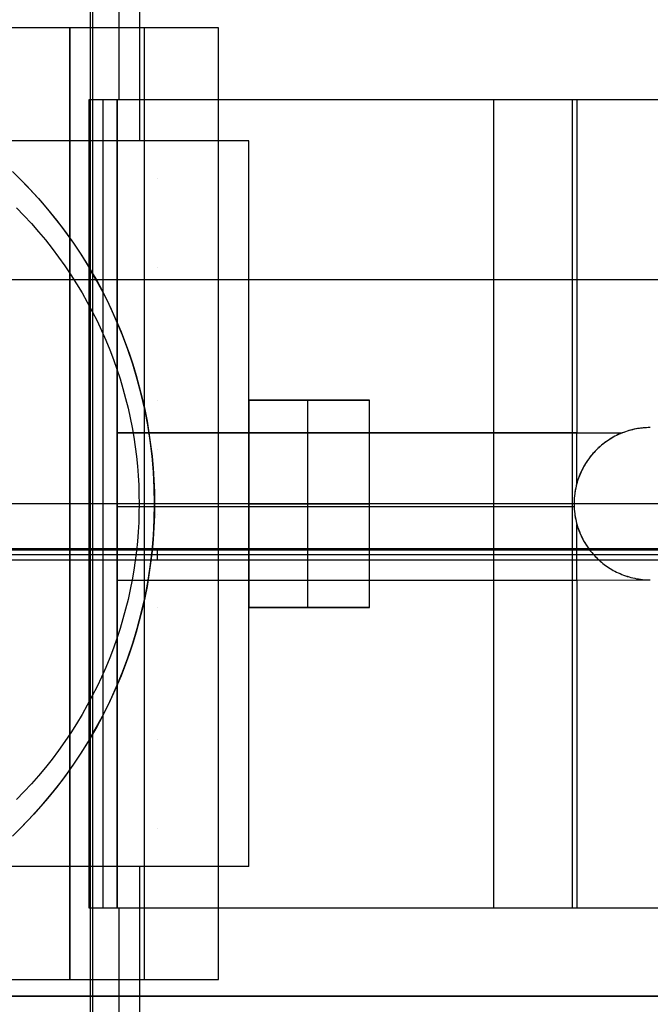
# Model space of a CAD drawing. Header units: millimetres. Extents: x -15 to 7, y 1 to 148.
# Tile 165 of 256: x -0.53 to 1.9, y 34.01 to 37.81. Entities that reach past the tile are written whole.
import ezdxf

# ---------------------------------------------------------------- set-up
doc = ezdxf.new("R2010")
doc.units = ezdxf.units.MM
doc.header["$MEASUREMENT"] = 0
doc.layers.add('Default', color=7, linetype='Continuous', true_color=0x000000)
doc.layers.add('Layer 01', color=7, linetype='Continuous', true_color=0x000000)

msp = doc.modelspace()

# ---------------------------------------------------------------- linework, layer by layer
at = {"layer": 'Default', "color": 254, "true_color": 0xcad1ee}
for points in [[(-0.2588, 8.6531), (-0.2588, 103.5282)], [(-0.2588, 9.9443), (-0.2588, 102.237)], [(5.6639, 35.7648), (-3.895, 35.7648)], [(-0.2588, 9.9443), (-0.2588, 35.7648)], [(-3.9369, 35.7229), (6.2552, 35.7229)], [(-3.9159, 35.7439), (6.2622, 35.7439)], [(-0.2588, 8.6531), (-0.2588, 35.7229)]]:
    msp.add_lwpolyline(points, dxfattribs=at)
at = {"layer": 'Default', "color": 171, "true_color": 0x8080ff}
for points in [[(-0.2497, 5.4828), (-0.2497, 70.4573)], [(-0.2497, 5.57), (-0.2497, 70.2391)], [(-4.0497, 36.8045), (3.0503, 36.8045)], [(4.453, 35.7597), (-4.9524, 35.7597)]]:
    msp.add_lwpolyline(points, dxfattribs=at)
at = {"layer": 'Default', "color": 254, "true_color": 0xcad1ee, "extrusion": (1, 0, 0)}
msp.add_lwpolyline([(35.7229, -19.7), (35.7648, -18.1)], dxfattribs=at)
at = {"layer": 'Layer 01'}
for points in [[(-0.1484, 37.4995), (-0.1484, 37.8394)], [(-0.0686, 37.3394), (-0.0686, 37.8394)], [(0.2355, 37.7757), (-3.5692, 37.7757)], [(-0.3386, 37.7757), (-3.0832, 37.7757)], [(0.2355, 37.7757), (-0.3386, 37.7757)], [(-0.3386, 37.7757), (-0.3386, 34.103)], [(-0.3386, 34.103), (-0.3386, 37.7757)], [(0.2355, 37.7757), (-0.3386, 37.7757)], [(-0.3386, 34.103), (-0.3386, 37.7757)], [(-0.0516, 37.7757), (-0.0516, 34.103)], [(0.2355, 34.103), (0.2355, 37.7757)], [(0.2355, 34.103), (0.2355, 37.7757)], [(0.2355, 34.103), (0.2355, 37.7757)], [(-0.2635, 37.4995), (3.3767, 37.4995)], [(-0.2635, 37.4995), (2.9016, 37.4995)], [(-0.2635, 36.8503), (-0.2635, 37.4995)], [(-0.2635, 36.8503), (-0.2635, 37.4995)], [(-0.2635, 34.3792), (-0.2635, 37.4995)], [(-0.2635, 37.4995), (2.8568, 37.4995)], [(-0.2635, 34.3792), (-0.2635, 37.4995)], [(-0.2635, 37.4995), (2.8568, 37.4995)], [(-0.263, 34.3792), (-0.263, 37.4995)], [(-0.2091, 34.3792), (-0.2091, 37.4995)], [(-0.1555, 34.3792), (-0.1555, 37.4995)], [(-0.155, 34.3792), (-0.155, 37.4995)], [(-0.1546, 36.2126), (-0.1546, 37.4995)], [(-0.1546, 37.4995), (1.6168, 37.4995)], [(1.2967, 34.3792), (1.2967, 37.4995)], [(1.2967, 36.2126), (1.2967, 37.4995)], [(1.5996, 34.3792), (1.5996, 37.4995)], [(1.6168, 37.4995), (2.1844, 37.4995)], [(1.6168, 37.4995), (1.6168, 36.2126)], [(1.6168, 37.4995), (1.6168, 36.2126)], [(0.3516, 37.3394), (-3.6484, 37.3394)], [(0.3516, 37.3394), (-3.6484, 37.3394)], [(0.3516, 37.3394), (-3.6484, 37.3394)], [(0.3516, 34.5394), (0.3516, 37.3394)], [(0.3516, 34.5394), (0.3516, 37.3394)], [(0.3516, 34.5394), (0.3516, 37.3394)], [(-0.5597, 37.2216), (-0.5315, 37.194), (-0.504, 37.1659), (-0.4768, 37.1369), (-0.4501, 37.107), (-0.4238, 37.0762), (-0.3981, 37.0446), (-0.3728, 37.0122), (-0.3482, 36.9789), (-0.3241, 36.9448), (-0.3007, 36.9099), (-0.278, 36.8741), (-0.256, 36.8376), (-0.2347, 36.8004), (-0.2142, 36.7624), (-0.1945, 36.7236), (-0.1757, 36.6842), (-0.1577, 36.6441), (-0.1407, 36.6034), (-0.1246, 36.562), (-0.1095, 36.5201), (-0.0954, 36.4776), (-0.0823, 36.4346), (-0.0703, 36.3911), (-0.0593, 36.3472), (-0.0494, 36.3029), (-0.0407, 36.2583), (-0.0331, 36.2133), (-0.0266, 36.1681), (-0.0213, 36.1226), (-0.0171, 36.077), (-0.0142, 36.0312), (-0.0124, 35.9853), (-0.0118, 35.9394), (-0.0124, 35.8934), (-0.0142, 35.8475), (-0.0171, 35.8018), (-0.0213, 35.7561), (-0.0266, 35.7106), (-0.0331, 35.6654), (-0.0407, 35.6204), (-0.0494, 35.5758), (-0.0593, 35.5315), (-0.0703, 35.4876), (-0.0823, 35.4441), (-0.0954, 35.4011), (-0.1095, 35.3586), (-0.1246, 35.3167), (-0.1407, 35.2753), (-0.1577, 35.2346), (-0.1757, 35.1945), (-0.1945, 35.1551), (-0.2142, 35.1164), (-0.2347, 35.0783), (-0.256, 35.0411), (-0.278, 35.0046), (-0.3007, 34.9688), (-0.3241, 34.9339), (-0.3482, 34.8998), (-0.3728, 34.8665), (-0.3981, 34.8341), (-0.4238, 34.8025), (-0.4501, 34.7717), (-0.4768, 34.7419), (-0.504, 34.7128), (-0.5315, 34.6847), (-0.5597, 34.6571)], [(-0.5597, 37.2216), (-0.5315, 37.194), (-0.4949, 37.1563), (-0.459, 37.1171), (-0.4239, 37.0763), (-0.3897, 37.0341), (-0.3565, 36.9903), (-0.3243, 36.9451), (-0.2933, 36.8984), (-0.2635, 36.8503)], [(-0.5597, 37.2216), (-0.5315, 37.194), (-0.504, 37.1659), (-0.4768, 37.1369), (-0.4501, 37.107), (-0.4238, 37.0762), (-0.3981, 37.0446), (-0.3728, 37.0122), (-0.3482, 36.9789), (-0.3241, 36.9448), (-0.3007, 36.9099), (-0.278, 36.8741), (-0.256, 36.8376), (-0.2347, 36.8004), (-0.2142, 36.7624), (-0.1945, 36.7236), (-0.1757, 36.6842), (-0.1577, 36.6441), (-0.1407, 36.6034), (-0.1246, 36.562), (-0.1095, 36.5201), (-0.0954, 36.4776), (-0.0823, 36.4346), (-0.0703, 36.3911), (-0.0593, 36.3472), (-0.0494, 36.3029), (-0.0407, 36.2583), (-0.0331, 36.2133), (-0.0266, 36.1681), (-0.0213, 36.1226), (-0.0171, 36.077), (-0.0142, 36.0312), (-0.0124, 35.9853), (-0.0118, 35.9394), (-0.0124, 35.8934), (-0.0142, 35.8475), (-0.0171, 35.8018), (-0.0213, 35.7561), (-0.0266, 35.7106), (-0.0331, 35.6654), (-0.0407, 35.6204), (-0.0494, 35.5758), (-0.0593, 35.5315), (-0.0703, 35.4876), (-0.0823, 35.4441), (-0.0954, 35.4011), (-0.1095, 35.3586), (-0.1246, 35.3167), (-0.1407, 35.2753), (-0.1577, 35.2346), (-0.1757, 35.1945), (-0.1945, 35.1551), (-0.2142, 35.1164), (-0.2347, 35.0783), (-0.256, 35.0411), (-0.278, 35.0046), (-0.3007, 34.9688), (-0.3241, 34.9339), (-0.3482, 34.8998), (-0.3728, 34.8665), (-0.3981, 34.8341), (-0.4238, 34.8025), (-0.4501, 34.7717), (-0.4768, 34.7419), (-0.504, 34.7128), (-0.5315, 34.6847), (-0.5597, 34.6571)], [(-0.5442, 37.0813), (-0.515, 37.0514), (-0.4866, 37.0207), (-0.4591, 36.9893), (-0.4324, 36.9573), (-0.4065, 36.9246), (-0.3816, 36.8913), (-0.3575, 36.8575), (-0.3344, 36.8231), (-0.3123, 36.7882), (-0.2911, 36.7529), (-0.2708, 36.7172), (-0.2516, 36.6811), (-0.2333, 36.6447), (-0.2161, 36.608), (-0.1998, 36.571), (-0.1846, 36.5338), (-0.1703, 36.4965), (-0.157, 36.459), (-0.1448, 36.4214), (-0.1335, 36.3837), (-0.1232, 36.3461), (-0.1139, 36.3084), (-0.1055, 36.2708), (-0.0981, 36.2332), (-0.0917, 36.1958), (-0.0861, 36.1585), (-0.0815, 36.1214), (-0.0777, 36.0845), (-0.0748, 36.0478), (-0.0728, 36.0114), (-0.0716, 35.9752), (-0.0712, 35.9394), (-0.0716, 35.9035), (-0.0728, 35.8674), (-0.0748, 35.8309), (-0.0777, 35.7942), (-0.0815, 35.7573), (-0.0861, 35.7202), (-0.0917, 35.6829), (-0.0981, 35.6455), (-0.1055, 35.6079), (-0.1139, 35.5703), (-0.1232, 35.5326), (-0.1335, 35.495), (-0.1448, 35.4573), (-0.157, 35.4197), (-0.1703, 35.3822), (-0.1846, 35.3449), (-0.1998, 35.3077), (-0.2161, 35.2707), (-0.2333, 35.234), (-0.2516, 35.1976), (-0.2708, 35.1615), (-0.2911, 35.1258), (-0.3123, 35.0905), (-0.3344, 35.0556), (-0.3575, 35.0212), (-0.3816, 34.9874), (-0.4065, 34.9541), (-0.4324, 34.9214), (-0.4591, 34.8894), (-0.4866, 34.858), (-0.515, 34.8273), (-0.5442, 34.7974)], [(-0.2635, 35.0284), (-0.2349, 35.078), (-0.2077, 35.1288), (-0.182, 35.181), (-0.1579, 35.2343), (-0.1354, 35.2888), (-0.1145, 35.3443), (-0.0955, 35.4009), (-0.0782, 35.4583), (-0.0629, 35.5166), (-0.0495, 35.5756), (-0.038, 35.6352), (-0.0286, 35.6954), (-0.0213, 35.756), (-0.016, 35.8169), (-0.0128, 35.8781), (-0.0118, 35.9394), (-0.0128, 36.0006), (-0.016, 36.0618), (-0.0213, 36.1227), (-0.0286, 36.1833), (-0.038, 36.2435), (-0.0495, 36.3031), (-0.0629, 36.3621), (-0.0782, 36.4204), (-0.0955, 36.4779), (-0.1145, 36.5344), (-0.1354, 36.5899), (-0.1579, 36.6444), (-0.182, 36.6978), (-0.2077, 36.7499), (-0.2349, 36.8007), (-0.2635, 36.8503)], [(0.8172, 36.3394), (0.3516, 36.3394)], [(0.3516, 36.3394), (0.3516, 35.5394)], [(0.3516, 35.5394), (0.3516, 36.3394)], [(0.3516, 36.3394), (0.8172, 36.3394)], [(0.8172, 36.3394), (0.3516, 36.3394)], [(0.5794, 35.5394), (0.5794, 36.3394)], [(0.5794, 35.5394), (0.5794, 36.3394)], [(0.8172, 35.5394), (0.8172, 36.3394)], [(0.8172, 35.5394), (0.8172, 36.3394)], [(0.8172, 35.5394), (0.8172, 36.3394)], [(1.8998, 36.2333), (1.8922, 36.2332), (1.8846, 36.2329), (1.877, 36.2324), (1.8695, 36.2317), (1.8619, 36.2308), (1.8544, 36.2297), (1.847, 36.2285), (1.8396, 36.227), (1.8323, 36.2254), (1.825, 36.2236), (1.8178, 36.2216), (1.8107, 36.2194), (1.8036, 36.2171), (1.7967, 36.2146), (1.7898, 36.2119), (1.7831, 36.2091), (1.7764, 36.2061), (1.7699, 36.203), (1.7635, 36.1997), (1.7572, 36.1963), (1.751, 36.1928), (1.745, 36.1892), (1.7391, 36.1854), (1.7333, 36.1815), (1.7276, 36.1775), (1.7221, 36.1735), (1.7167, 36.1693), (1.7115, 36.165), (1.7064, 36.1607), (1.7015, 36.1562), (1.6967, 36.1517), (1.692, 36.1472), (1.6874, 36.1425), (1.6829, 36.1377), (1.6785, 36.1328), (1.6742, 36.1277), (1.6699, 36.1224), (1.6657, 36.1171), (1.6616, 36.1115), (1.6576, 36.1059), (1.6538, 36.1001), (1.65, 36.0942), (1.6463, 36.0881), (1.6428, 36.082), (1.6394, 36.0757), (1.6362, 36.0693), (1.6331, 36.0627), (1.6301, 36.0561), (1.6273, 36.0493), (1.6246, 36.0425), (1.6221, 36.0355), (1.6198, 36.0285), (1.6176, 36.0214), (1.6156, 36.0142), (1.6138, 36.0069), (1.6121, 35.9996), (1.6107, 35.9922), (1.6094, 35.9847), (1.6084, 35.9772), (1.6075, 35.9697), (1.6068, 35.9621), (1.6063, 35.9546), (1.606, 35.947), (1.6059, 35.9394), (1.606, 35.9317), (1.6063, 35.9241), (1.6068, 35.9166), (1.6075, 35.909), (1.6084, 35.9015), (1.6094, 35.894), (1.6107, 35.8865), (1.6121, 35.8791), (1.6138, 35.8718), (1.6156, 35.8645), (1.6176, 35.8573), (1.6198, 35.8502), (1.6221, 35.8432), (1.6246, 35.8362), (1.6273, 35.8294), (1.6301, 35.8226), (1.6331, 35.816), (1.6362, 35.8094), (1.6394, 35.803), (1.6428, 35.7967), (1.6463, 35.7906), (1.65, 35.7845), (1.6538, 35.7786), (1.6576, 35.7728), (1.6616, 35.7672), (1.6657, 35.7617), (1.6699, 35.7563), (1.6742, 35.751), (1.6785, 35.746), (1.6829, 35.741), (1.6874, 35.7362), (1.692, 35.7315), (1.6967, 35.727), (1.7015, 35.7225), (1.7064, 35.718), (1.7115, 35.7137), (1.7167, 35.7094), (1.7221, 35.7052), (1.7276, 35.7012), (1.7333, 35.6972), (1.7391, 35.6933), (1.745, 35.6895), (1.751, 35.6859), (1.7572, 35.6824), (1.7635, 35.679), (1.7699, 35.6757), (1.7764, 35.6726), (1.7831, 35.6696), (1.7898, 35.6668), (1.7967, 35.6641), (1.8036, 35.6616), (1.8107, 35.6593), (1.8178, 35.6571), (1.825, 35.6551), (1.8323, 35.6533), (1.8396, 35.6517), (1.847, 35.6502), (1.8544, 35.649), (1.8619, 35.6479), (1.8695, 35.647), (1.877, 35.6463), (1.8846, 35.6458), (1.8922, 35.6455), (1.8998, 35.6454)], [(1.8998, 36.2333), (1.8928, 36.2332), (1.8858, 36.2329), (1.8788, 36.2325), (1.8718, 36.2319), (1.8649, 36.2312), (1.858, 36.2303), (1.8511, 36.2292), (1.8442, 36.228), (1.8375, 36.2266), (1.8307, 36.225), (1.824, 36.2233), (1.8174, 36.2215), (1.8108, 36.2195), (1.8043, 36.2173), (1.7979, 36.215), (1.7916, 36.2126)], [(-0.1549, 35.6451), (-0.1549, 36.2126)], [(-0.1549, 36.2126), (1.6168, 36.2126)], [(1.6168, 36.2126), (-0.1546, 36.2126)], [(1.6168, 36.2126), (1.7916, 36.2126)], [(1.7916, 36.2126), (1.7843, 36.2096), (1.7771, 36.2064), (1.7701, 36.2031), (1.7631, 36.1996), (1.7564, 36.1959), (1.7497, 36.1921), (1.7432, 36.1881), (1.7369, 36.184), (1.7307, 36.1798), (1.7247, 36.1754), (1.7188, 36.1709), (1.7131, 36.1664), (1.7076, 36.1617), (1.7022, 36.1569), (1.697, 36.1521), (1.692, 36.1472), (1.6859, 36.1409), (1.68, 36.1344), (1.6741, 36.1276), (1.6685, 36.1206), (1.6629, 36.1133), (1.6576, 36.1058), (1.6524, 36.0981), (1.6475, 36.0901), (1.6428, 36.0819), (1.6383, 36.0734), (1.634, 36.0648), (1.63, 36.0559), (1.6263, 36.0469), (1.6228, 36.0377), (1.6197, 36.0283), (1.6168, 36.0188)], [(1.6168, 36.0188), (1.6168, 36.2126)], [(1.6168, 36.0188), (1.6143, 36.0092), (1.6121, 35.9994), (1.6102, 35.9896), (1.6087, 35.9796), (1.6075, 35.9696), (1.6066, 35.9596), (1.6061, 35.9495), (1.6059, 35.9394), (1.6061, 35.9292), (1.6066, 35.9191), (1.6075, 35.9091), (1.6087, 35.8991), (1.6102, 35.8891), (1.6121, 35.8793), (1.6143, 35.8695), (1.6168, 35.8599)], [(0.2355, 35.9394), (-3.5692, 35.9394)], [(-0.3386, 35.9394), (-3.0832, 35.9394)], [(-0.0712, 35.9394), (-0.5862, 35.9394)], [(0.3516, 35.9394), (-0.5862, 35.9394)], [(0.2355, 35.9394), (-0.3386, 35.9394)], [(1.6059, 35.9394), (-0.2635, 35.9394)], [(-0.1549, 35.9288), (1.6061, 35.9288)], [(1.9688, 35.9394), (-0.0118, 35.9394)], [(3.8392, 35.9394), (0.3516, 35.9394)], [(0.8172, 35.9394), (0.3516, 35.9394)], [(0.3516, 35.9394), (0.8172, 35.9394)], [(1.6168, 35.6451), (1.6168, 35.8599)], [(1.6168, 35.8599), (1.6197, 35.8504), (1.6228, 35.841), (1.6263, 35.8318), (1.63, 35.8228), (1.634, 35.8139), (1.6383, 35.8053), (1.6428, 35.7968), (1.6475, 35.7886), (1.6524, 35.7806), (1.6576, 35.7729), (1.6629, 35.7654), (1.6685, 35.7581), (1.6741, 35.7511), (1.68, 35.7443), (1.6859, 35.7378), (1.692, 35.7315), (1.6967, 35.727), (1.7015, 35.7225), (1.7064, 35.718), (1.7115, 35.7137), (1.7167, 35.7094), (1.7221, 35.7052), (1.7276, 35.7012), (1.7333, 35.6972), (1.7391, 35.6933), (1.745, 35.6895), (1.751, 35.6859), (1.7572, 35.6823), (1.7635, 35.6789), (1.7699, 35.6757), (1.7764, 35.6726), (1.7831, 35.6696), (1.7898, 35.6667), (1.7967, 35.6641), (1.8036, 35.6616), (1.8107, 35.6592), (1.8178, 35.657), (1.825, 35.655), (1.8323, 35.6532), (1.8396, 35.6516), (1.847, 35.6501), (1.8544, 35.6488), (1.8619, 35.6478), (1.8695, 35.6469), (1.877, 35.6462), (1.8846, 35.6457), (1.8922, 35.6454), (1.8998, 35.6453)], [(-0.1549, 35.6451), (1.6168, 35.6451)], [(-0.1546, 34.3792), (-0.1546, 35.6451)], [(-0.1546, 35.6451), (1.6168, 35.6451)], [(1.2967, 34.3792), (1.2967, 35.6451)], [(1.6168, 35.6451), (1.8998, 35.6453)], [(1.6168, 35.6451), (1.6168, 34.3792)], [(1.6168, 35.6451), (1.6168, 34.3792)], [(0.8172, 35.5394), (0.3516, 35.5394)], [(0.3516, 35.5394), (0.8172, 35.5394)], [(0.8172, 35.5394), (0.3516, 35.5394)], [(-0.2635, 35.0284), (-0.2933, 34.9803), (-0.3243, 34.9337), (-0.3565, 34.8884), (-0.3897, 34.8446), (-0.4239, 34.8024), (-0.459, 34.7616), (-0.4949, 34.7224), (-0.5315, 34.6847), (-0.5597, 34.6571)], [(-0.2635, 34.3792), (-0.2635, 35.0284)], [(-0.2635, 34.3792), (-0.2635, 35.0284)], [(0.3516, 34.5394), (-3.6484, 34.5394)], [(0.3516, 34.5394), (-3.6484, 34.5394)], [(0.3516, 34.5394), (-3.6484, 34.5394)], [(-0.0686, 34.0394), (-0.0686, 34.5394)], [(2.9016, 34.3792), (-0.2635, 34.3792)], [(3.3767, 34.3792), (-0.2635, 34.3792)], [(2.8568, 34.3792), (-0.2635, 34.3792)], [(2.8568, 34.3792), (-0.2635, 34.3792)], [(1.6168, 34.3792), (-0.1546, 34.3792)], [(-0.1484, 34.0394), (-0.1484, 34.3792)], [(2.1844, 34.3792), (1.6168, 34.3792)], [(-3.5692, 34.103), (0.2355, 34.103)], [(-3.0832, 34.103), (-0.3386, 34.103)], [(-0.3386, 34.103), (0.2355, 34.103)], [(-0.3386, 34.103), (0.2355, 34.103)], [(3.8392, 34.0394), (-4.1566, 34.0394)], [(3.8392, 34.0394), (-4.1566, 34.0394)], [(3.8392, 34.0394), (-3.9765, 34.0394)], [(3.8392, 34.0394), (-3.9765, 34.0394)], [(-3.1984, 34.0394), (2.9016, 34.0394)], [(-3.1984, 34.0394), (2.9016, 34.0394)], [(-0.1484, 33.6995), (-0.1484, 34.0394)], [(-0.0686, 33.5394), (-0.0686, 34.0394)]]:
    msp.add_lwpolyline(points, dxfattribs=at)
at = {"layer": 'Layer 01', "extrusion": (1, 0, 0)}
for points in [[(37.7757, -17.7456), (37.7757, -11.9836)], [(37.7757, -18.0229), (37.7757, -11.9836)], [(37.4995, -8.9756), (37.4995, -9.3428)], [(37.4995, -7.8343), (37.4995, -12.457)], [(37.4995, -8.9756), (37.4995, -9.3428)], [(37.4995, -7.8343), (37.4995, -8.1363)], [(37.3394, -21.838), (37.3394, -29.3159)], [(37.194, -8.9756), (37.194, -17.7336)], [(36.8503, -9.3428), (36.8503, -8.9756)], [(36.3394, -27.2933), (36.3394, -29.0159)], [(36.3394, -29.0159), (36.3394, -27.2933)], [(36.3394, -27.2933), (36.3394, -29.0159)], [(36.2126, -8.1363), (36.2126, -7.8343)], [(36.1472, -8.1363), (36.1472, -12.457)], [(35.9394, -8.761), (35.9394, -12.457)], [(35.9394, -18.0229), (35.9394, -11.9836)], [(35.9394, -21.838), (35.9394, -27.2933)], [(35.9394, -29.0159), (35.9394, -29.3159)], [(35.9394, -27.2933), (35.9394, -29.0159)], [(35.8986, -17.7456), (35.8986, -11.9836)], [(35.7315, -8.1363), (35.7315, -12.457)], [(35.6451, -7.8343), (35.6451, -8.1363)], [(35.5394, -27.2933), (35.5394, -29.0159)], [(35.5394, -29.0159), (35.5394, -27.2933)], [(35.5394, -27.2933), (35.5394, -29.0159)], [(35.0284, -8.9756), (35.0284, -9.3428)], [(34.6847, -8.9756), (34.6847, -17.7336)], [(34.5394, -21.838), (34.5394, -29.3159)], [(34.3792, -8.9756), (34.3792, -9.3428)], [(34.3792, -7.8343), (34.3792, -12.457)], [(34.3792, -8.9756), (34.3792, -9.3428)], [(34.3792, -8.1363), (34.3792, -7.8343)], [(34.103, -11.9836), (34.103, -17.7456)], [(34.103, -18.0229), (34.103, -11.9836)], [(34.0394, -21.838), (34.0394, -8.9756)], [(34.0394, -21.838), (34.0394, -8.9756)]]:
    msp.add_lwpolyline(points, dxfattribs=at)
at = {"layer": 'Layer 01', "extrusion": (0, 1, 0)}
for points in [[(0.263, -8.761), (0.2635, -12.457)], [(0.263, -8.761), (0.1555, -8.6539)], [(0.1555, -8.6539), (0.1546, -7.8343)], [(0.1549, -8.1363), (0.1546, -7.8343)], [(0.1546, -7.8343), (0.1549, -8.1363)], [(0.1555, -8.6539), (0.2626, -8.761)], [(0.1546, -7.8343), (0.1555, -8.6539)], [(0.263, -8.761), (0.2635, -12.457)], [(0.1555, -8.6539), (0.263, -8.761)], [(0.1546, -7.8343), (0.1555, -8.6539)]]:
    msp.add_lwpolyline(points, dxfattribs=at)

doc.saveas('drawing.dxf')
